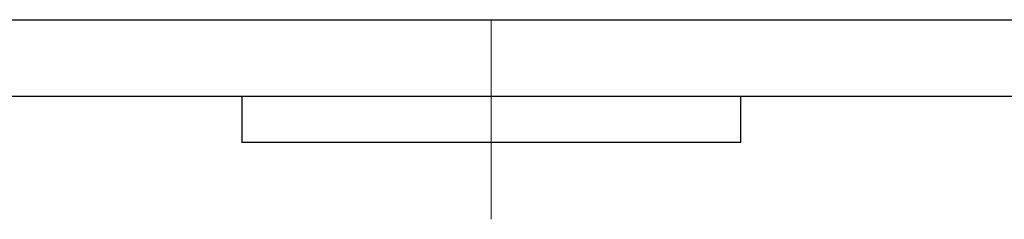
# Model space of a CAD drawing. Header units: millimetres. Extents: x 262469 to 275208, y -32539 to 9411.
# Tile 250 of 256: x 269115.79 to 269134.26, y -13437.19 to -13433.45. Entities that reach past the tile are written whole.
import ezdxf

# ---------------------------------------------------------------- set-up
doc = ezdxf.new("R2010")
doc.units = ezdxf.units.MM
doc.header["$LTSCALE"] = 100
doc.layers.add('$ IE_TELETECHNIKA', color=5, linetype='Continuous', lineweight=30)

msp = doc.modelspace()

# ---------------------------------------------------------------- linework, layer by layer
at = {"layer": '$ IE_TELETECHNIKA', "color": 7, "linetype": 'Continuous'}
for p, q in [((269084.316, -13433.448), (269254.236, -13433.448)), ((269255.676, -13434.888), (269082.876, -13434.888)), ((269119.956, -13434.888), (269119.956, -13435.752)), ((269129.316, -13435.752), (269129.316, -13434.888)), ((269129.316, -13435.752), (269119.956, -13435.752))]:
    msp.add_line(p, q, dxfattribs=at)
at = {"layer": '$ IE_TELETECHNIKA', "color": 7, "linetype": 'Continuous', "lineweight": 5, "ltscale": 20.32}
msp.add_line((269124.636, -13437.192), (269124.636, -13433.448), dxfattribs=at)

doc.saveas('drawing.dxf')
